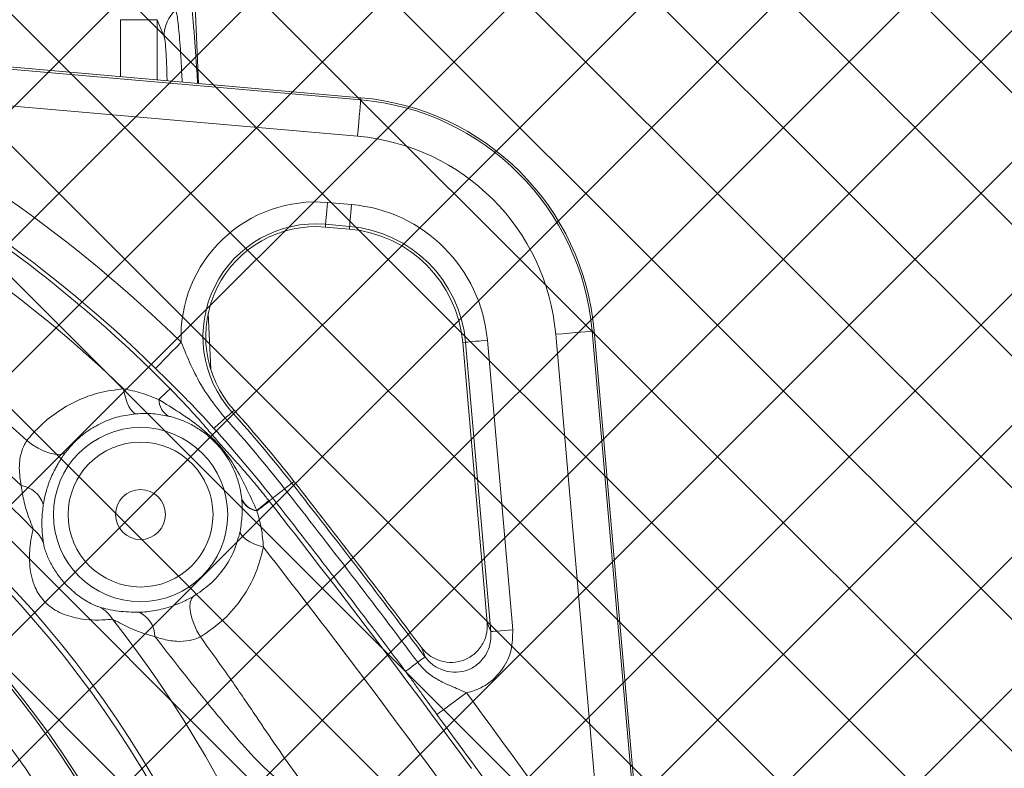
# Model space of a CAD drawing. Header units: millimetres. Extents: x 0 to 8410, y 0 to 5940.
# Tile 76 of 180: x 3686 to 3820, y 3253 to 3355. Entities that reach past the tile are written whole.
import ezdxf

# ---------------------------------------------------------------- set-up
doc = ezdxf.new("R2010")
doc.units = ezdxf.units.MM
doc.header["$LTSCALE"] = 10

msp = doc.modelspace()

# ---------------------------------------------------------------- hatches: boundary and pattern name
at = {"linetype": 'Continuous'}
h = msp.add_hatch(dxfattribs=at)
h.set_pattern_fill('NET', color=8, scale=4, angle=45, style=0)
h.paths.add_polyline_path([(3957.03, 3477.87), (3957.03, 3177.87), (3577.03, 3177.87), (3577.03, 3477.87)], flags=0)

# ---------------------------------------------------------------- linework, layer by layer
at = {"color": 7, "linetype": 'Continuous', "lineweight": 0}
for p, q in [((3704.31, 3477.87), (3709.93, 3346.68)), ((3624.59, 3354.14), (3732.08, 3344.74)), ((3727.23, 3327.09), (3730.51, 3326.81)), ((3711.27, 3315.36), (3711.6, 3307.7)), ((3763.9, 3312.92), (3771.88, 3221.63)), ((3745.96, 3311.35), (3749.3, 3273.17))]:
    msp.add_line(p, q, dxfattribs=at)
at = {"color": 8, "linetype": 'Continuous', "lineweight": 0}
for p, q in [((3699.28, 3347.61), (3699.28, 3355.38)), ((3699.28, 3355.38), (3704.28, 3355.38)), ((3704.28, 3355.38), (3704.28, 3347.17)), ((3624.55, 3353.87), (3732.05, 3344.46)), ((3731.62, 3339.49), (3658.48, 3345.89)), ((3732.05, 3344.46), (3732.08, 3344.74)), ((3727.52, 3330.45), (3730.8, 3330.16)), ((3727.26, 3327.47), (3727.23, 3327.09)), ((3730.54, 3327.18), (3727.26, 3327.47)), ((3730.54, 3327.18), (3730.51, 3326.81)), ((3765.2, 3237.57), (3758.65, 3312.46)), ((3763.62, 3312.9), (3763.9, 3312.92)), ((3763.62, 3312.9), (3771.61, 3221.54)), ((3746.34, 3311.39), (3745.96, 3311.35)), ((3749.79, 3271.9), (3746.34, 3311.39)), ((3749.32, 3311.65), (3752.78, 3272.16)), ((3714.5, 3301.85), (3714.78, 3302.1)), ((3722.66, 3292.17), (3722.95, 3292.4)), ((3715.84, 3289.92), (3715.84, 3289.94)), ((3715.84, 3289.9), (3715.84, 3289.92)), ((3719.51, 3289.77), (3719.55, 3289.73)), ((3719.55, 3289.73), (3720.05, 3290.12)), ((3719.55, 3289.73), (3719.58, 3289.69)), ((3717.87, 3288.43), (3717.88, 3288.4)), ((3717.88, 3288.4), (3717.9, 3288.37)), ((3749.3, 3273.17), (3749.79, 3271.9)), ((3740.82, 3268.47), (3740.34, 3269.74))]:
    msp.add_line(p, q, dxfattribs=at)
at = {"color": 8, "linetype": 'Continuous', "lineweight": 0, "flags": 128}
for points in [[(3705.23, 3353.11), (3704.71, 3354.35), (3704.28, 3355.38)], [(3731.62, 3339.49), (3731.7, 3340.43), (3731.78, 3341.33), (3731.85, 3342.17), (3731.92, 3342.92), (3731.97, 3343.54), (3732.02, 3344.01), (3732.04, 3344.32), (3732.05, 3344.46)], [(3727.26, 3327.47), (3727.27, 3327.55), (3727.29, 3327.74), (3727.31, 3328.02), (3727.34, 3328.39), (3727.38, 3328.84), (3727.43, 3329.34), (3727.47, 3329.89), (3727.52, 3330.45)], [(3730.54, 3327.18), (3730.55, 3327.26), (3730.57, 3327.45), (3730.59, 3327.74), (3730.62, 3328.11), (3730.66, 3328.55), (3730.71, 3329.06), (3730.75, 3329.6), (3730.8, 3330.16)], [(3758.65, 3312.46), (3759.59, 3312.54), (3760.49, 3312.62), (3761.33, 3312.7), (3762.08, 3312.76), (3762.7, 3312.82), (3763.17, 3312.86), (3763.48, 3312.89), (3763.62, 3312.9)], [(3704.08, 3307.81), (3704.17, 3307.91), (3704.39, 3308.13), (3704.73, 3308.47), (3705.16, 3308.92), (3705.68, 3309.45), (3706.27, 3310.05), (3706.91, 3310.7), (3707.57, 3311.38)], [(3749.32, 3311.65), (3748.76, 3311.6), (3748.21, 3311.55), (3747.71, 3311.51), (3747.26, 3311.47), (3746.89, 3311.43), (3746.61, 3311.41), (3746.42, 3311.39), (3746.34, 3311.39)], [(3701.43, 3301.62), (3701.18, 3301.71), (3700.92, 3301.92), (3700.67, 3302.23), (3700.43, 3302.63), (3700.21, 3303.13), (3700.01, 3303.7), (3699.84, 3304.34), (3699.7, 3305.03)], [(3706.06, 3305.05), (3706.01, 3305), (3705.92, 3304.91), (3705.79, 3304.78), (3705.62, 3304.61), (3705.4, 3304.4), (3705.15, 3304.15), (3704.86, 3303.87), (3704.54, 3303.55)], [(3714.5, 3301.85), (3714.48, 3301.83), (3714.42, 3301.78), (3714.34, 3301.71), (3714.23, 3301.61), (3714.1, 3301.49), (3713.95, 3301.35), (3713.77, 3301.19), (3713.58, 3301.02)], [(3712.04, 3299.63), (3712.08, 3299.67), (3712.18, 3299.75), (3712.31, 3299.88), (3712.49, 3300.04), (3712.71, 3300.23), (3712.97, 3300.47), (3713.26, 3300.73), (3713.58, 3301.02)], [(3686.53, 3297.96), (3687.3, 3297.4), (3688.09, 3296.91), (3688.88, 3296.53), (3689.64, 3296.25), (3690.33, 3296.09), (3690.95, 3296.06), (3691.45, 3296.16), (3691.83, 3296.38)], [(3720.05, 3290.12), (3720.09, 3290.16), (3720.19, 3290.23), (3720.33, 3290.34), (3720.52, 3290.49), (3720.75, 3290.67), (3721.03, 3290.89), (3721.34, 3291.13), (3721.68, 3291.4)], [(3722.66, 3292.17), (3722.63, 3292.15), (3722.57, 3292.1), (3722.48, 3292.03), (3722.37, 3291.94), (3722.23, 3291.83), (3722.07, 3291.71), (3721.88, 3291.56), (3721.68, 3291.4)], [(3719.58, 3289.69), (3719.53, 3289.65), (3719.43, 3289.57), (3719.28, 3289.45), (3719.09, 3289.3), (3718.85, 3289.12), (3718.57, 3288.9), (3718.25, 3288.65), (3717.9, 3288.37)], [(3715.6, 3285.58), (3715.66, 3285.31), (3715.83, 3285.02), (3716.11, 3284.73), (3716.49, 3284.44), (3716.95, 3284.16), (3717.5, 3283.89), (3718.12, 3283.64), (3718.79, 3283.41)], [(3710.2, 3271.18), (3709.72, 3272.02), (3709.32, 3272.88), (3709.02, 3273.72), (3708.83, 3274.51), (3708.76, 3275.24), (3708.8, 3275.86), (3708.96, 3276.36), (3709.22, 3276.71)], [(3752.78, 3272.16), (3752.21, 3272.11), (3751.67, 3272.06), (3751.17, 3272.02), (3750.72, 3271.98), (3750.35, 3271.95), (3750.06, 3271.92), (3749.88, 3271.9), (3749.79, 3271.9)], [(3739.82, 3267.72), (3740.03, 3267.88), (3740.22, 3268.02), (3740.39, 3268.15), (3740.53, 3268.25), (3740.65, 3268.34), (3740.73, 3268.4), (3740.79, 3268.45), (3740.82, 3268.47)], [(3738.16, 3266.48), (3738.21, 3266.52), (3738.31, 3266.59), (3738.46, 3266.7), (3738.65, 3266.84), (3738.88, 3267.02), (3739.16, 3267.23), (3739.48, 3267.46), (3739.82, 3267.72)], [(3742.44, 3260.6), (3742.55, 3260.68), (3742.81, 3260.87), (3743.19, 3261.15), (3743.69, 3261.52), (3744.29, 3261.97), (3744.97, 3262.47), (3745.7, 3263.01), (3746.46, 3263.57)]]:
    msp.add_lwpolyline(points, dxfattribs=at)
at = {"color": 8, "linetype": 'Continuous', "lineweight": 0}
for radius in [11.88, 9.88]:
    msp.add_circle((3702.03, 3287.87), radius, dxfattribs=at)
at = {"color": 7, "linetype": 'Continuous', "lineweight": 0}
msp.add_circle((3702.03, 3287.87), 3.4, dxfattribs=at)
at = {"color": 8, "linetype": 'Continuous', "lineweight": 0}
for centre, radius, start, end in [((3577.03, 3177.87), 181.17, 44.5851, 79.1754), ((3710.21, 3353.07), 4.98, 132.9447, 179.5448), ((3577.03, 3177.87), 176.69, 46.0287, 79.1754), ((3577.03, 3177.87), 186.72, 45.6442, 64.1354), ((3729.03, 3309.87), 34.72, 5, 85), ((3577.03, 3177.87), 181.73, 45.6442, 64.1354), ((3577.03, 3177.87), 162.52, 47.6405, 93.1536), ((3729.03, 3309.87), 29.73, 5, 85), ((3577.03, 3177.87), 157.5, 46.3429, 93.1341), ((3577.03, 3177.87), 154.43, 44.3795, 93.1766), ((3725.92, 3312.15), 18.37, 85, 182.4081), ((3729.03, 3309.87), 20.37, 5, 85), ((3725.92, 3312.15), 15.38, 85, 222.0457), ((3729.03, 3309.87), 17.38, 5, 85), ((3577.03, 3177.87), 146.83, 6.1296, 86.5749), ((3577.03, 3177.87), 146.09, 6.2133, 84.9324), ((3577.03, 3177.87), 137.75, 7.3024, 85.2787), ((3577.03, 3177.87), 138.1, 7.2473, 84.9324), ((3577.03, 3177.87), 132.76, 7.7996, 82.0039), ((3707.23, 3303.59), 2.69, 180.8612, 237.8604), ((3577.03, 3177.87), 185.12, 38.1267, 42.0457), ((3577.03, 3177.87), 183.88, 38.1267, 42.0457), ((3577.03, 3177.87), 181.81, 38.1267, 42.0457), ((3685.22, 3288.14), 3.72, 17.4475, 81.6356), ((2697.95, 2487.92), 1301.38, 36.8134, 38.12674), ((2697.95, 2487.92), 1302.62, 36.8134, 38.12674), ((3718.25, 3291.06), 2.66, 205.056, 261.8654), ((3718.26, 3291.05), 2.67, 204.9363, 261.8523), ((3718.28, 3291.03), 2.69, 204.8288, 261.8295), ((3687.78, 3326.94), 48.87, 308.0057, 310.4941), ((3653.85, 3370.19), 103.88, 308.0569, 309.2322), ((2697.95, 2487.92), 1298.67, 36.10879, 38.12452), ((2697.95, 2487.92), 1299.31, 36.8134, 38.12674), ((3684.94, 3282.63), 4.07, 19.158, 52.872), ((2697.95, 2487.92), 1294.19, 36.1093, 37.92734), ((3694.66, 3271.59), 4.07, 29.8227, 63.5376), ((3577.03, 3177.87), 154.43, 4.8541, 38.316), ((3700.24, 3271.15), 3.75, 0.9217, 64.9931), ((2697.95, 2487.92), 1304.22, 35.0847, 36.49262), ((2697.95, 2487.92), 1299.23, 35.0847, 36.49262)]:
    msp.add_arc(centre, radius, start, end, dxfattribs=at)
at = {"color": 7, "linetype": 'Continuous', "lineweight": 0}
for centre, radius, start, end in [((3729.03, 3309.87), 35, 5, 85), ((3725.92, 3312.15), 15, 85, 222.0457), ((3729.03, 3309.87), 17, 5, 85), ((3577.03, 3177.87), 185.5, 38.1267, 42.0457), ((2697.95, 2487.92), 1303, 36.87101, 38.12674)]:
    msp.add_arc(centre, radius, start, end, dxfattribs=at)
at = {"color": 8, "linetype": 'Continuous', "lineweight": 0}
for points, knots in [([(3708.4, 3360.54), (3708.45, 3360.4), (3708.55, 3360.13), (3708.72, 3359.24), (3708.91, 3357.9), (3709.12, 3356.05), (3709.32, 3353.8), (3709.52, 3351.24), (3709.68, 3348.84), (3709.77, 3347.27), (3709.8, 3346.69)], [0, 0, 0, 0, 0.114573, 0.229146, 0.367157, 0.505169, 0.643275, 0.781378, 0.919413, 1, 1, 1, 1]), ([(3707.7, 3346.87), (3707.68, 3347.35), (3707.62, 3348.58), (3707.52, 3350.41), (3707.39, 3352.3), (3707.26, 3353.93), (3707.12, 3355.22), (3706.97, 3356.25), (3706.87, 3356.55), (3706.82, 3356.72)], [0, 0, 0, 0, 0.0916525, 0.2383457, 0.3853343, 0.5323221, 0.6794137, 0.8265068, 1, 1, 1, 1]), ([(3705.65, 3347.05), (3705.63, 3347.82), (3705.58, 3349.63), (3705.46, 3351.73), (3705.33, 3352.82), (3705.25, 3353.06), (3705.23, 3353.11)], [0, 0, 0, 0, 0.240645, 0.568402, 0.895691, 1, 1, 1, 1]), ([(3707.57, 3311.38), (3708, 3310.34), (3708.86, 3308.25), (3710.67, 3304.66), (3712.48, 3302.4), (3713.58, 3301.02)], [0, 0, 0, 0, 0.280453, 0.562717, 1, 1, 1, 1]), ([(3712.04, 3299.63), (3711.05, 3300.71), (3709.25, 3302.65), (3706.62, 3305.31), (3704.93, 3306.97), (3704.08, 3307.81)], [0, 0, 0, 0, 0.381585, 0.689977, 1, 1, 1, 1]), ([(3686.53, 3297.96), (3687.05, 3298.58), (3688.25, 3299.99), (3690.53, 3301.86), (3693.31, 3303.46), (3696.39, 3304.6), (3698.59, 3304.89), (3699.7, 3305.03)], [0, 0, 0, 0, 0.15908, 0.36671, 0.579518, 0.786777, 1, 1, 1, 1]), ([(3699.7, 3305.03), (3700.53, 3304.86), (3702.21, 3304.51), (3703.76, 3303.87), (3704.54, 3303.55)], [0, 0, 0, 0, 0.49539, 1, 1, 1, 1]), ([(3706.06, 3305.05), (3707.05, 3304.03), (3708.55, 3302.46), (3710.37, 3300.43), (3711.49, 3299.12), (3712.34, 3298.12), (3712.98, 3297.38), (3713.76, 3296.52), (3714.67, 3295.51), (3715.93, 3294.11), (3717.4, 3292.4), (3718.65, 3290.86), (3719.35, 3289.98), (3719.51, 3289.77)], [0, 0, 0, 0, 0.197812, 0.303462, 0.409393, 0.467389, 0.506541, 0.545722, 0.632566, 0.719617, 0.841742, 0.963728, 1, 1, 1, 1]), ([(3704.54, 3303.55), (3705.46, 3302.98), (3707.32, 3301.84), (3710.2, 3299.85), (3712.92, 3297.33), (3715.01, 3294.35), (3716.58, 3291.29), (3717.44, 3289.39), (3717.87, 3288.43)], [0, 0, 0, 0, 0.158771, 0.321153, 0.503983, 0.693418, 0.845491, 1, 1, 1, 1]), ([(3701.43, 3301.62), (3700.63, 3301.51), (3699.01, 3301.3), (3696.77, 3300.46), (3694.73, 3299.27), (3693.07, 3297.89), (3692.21, 3296.83), (3691.83, 3296.38)], [0, 0, 0, 0, 0.206152, 0.418131, 0.626791, 0.840195, 1, 1, 1, 1]), ([(3705.8, 3301.31), (3705.12, 3301.44), (3703.75, 3301.7), (3702.21, 3301.65), (3701.43, 3301.62)], [0, 0, 0, 0, 0.494125, 1, 1, 1, 1]), ([(3715.84, 3289.94), (3715.76, 3290.47), (3715.62, 3291.53), (3715.02, 3293.51), (3713.97, 3295.62), (3712.49, 3297.5), (3710.99, 3298.86), (3709.53, 3299.87), (3707.98, 3300.64), (3706.71, 3301.09), (3706.01, 3301.26), (3705.8, 3301.31)], [0, 0, 0, 0, 0.112196, 0.224465, 0.386423, 0.529696, 0.632985, 0.736393, 0.845116, 0.953825, 1, 1, 1, 1]), ([(3685.76, 3291.82), (3685.63, 3292.62), (3685.4, 3294.03), (3685.62, 3296.01), (3686.06, 3297.16), (3686.37, 3297.72), (3686.49, 3297.89), (3686.53, 3297.96)], [0, 0, 0, 0, 0.391054, 0.687449, 0.896465, 0.956598, 1, 1, 1, 1]), ([(3691.83, 3296.38), (3691.76, 3296.28), (3691.38, 3295.77), (3690.86, 3294.98), (3690.16, 3293.71), (3689.73, 3292.74), (3689.3, 3291.55), (3688.99, 3290.49), (3688.84, 3289.67), (3688.77, 3289.26)], [0, 0, 0, 0, 0.051899, 0.271559, 0.348703, 0.576413, 0.63844, 0.818999, 1, 1, 1, 1]), ([(3687.4, 3285.88), (3687.19, 3286.43), (3686.75, 3287.54), (3686.1, 3289.58), (3685.87, 3291.07), (3685.76, 3291.82)], [0, 0, 0, 0, 0.325485, 0.659421, 1, 1, 1, 1]), ([(3715.6, 3285.58), (3715.72, 3286.32), (3715.96, 3287.82), (3715.88, 3289.2), (3715.84, 3289.9)], [0, 0, 0, 0, 0.493295, 1, 1, 1, 1]), ([(3688.77, 3289.26), (3688.69, 3288.57), (3688.52, 3287.16), (3688.62, 3285.32), (3688.74, 3284.43), (3688.79, 3283.97)], [0, 0, 0, 0, 0.319981, 0.650102, 1, 1, 1, 1]), ([(3717.9, 3288.37), (3718.12, 3287.57), (3718.57, 3285.97), (3718.72, 3284.27), (3718.79, 3283.41)], [0, 0, 0, 0, 0.496288, 1, 1, 1, 1]), ([(3698.2, 3273.62), (3698.01, 3273.59), (3697.48, 3273.52), (3696.05, 3273.45), (3693.94, 3273.59), (3691.58, 3274.13), (3689.8, 3275.15), (3688.48, 3276.45), (3687.41, 3278.11), (3686.92, 3280.37), (3686.87, 3282.29), (3686.98, 3283.81), (3687.2, 3285.11), (3687.34, 3285.64), (3687.4, 3285.88)], [0, 0, 0, 0, 0.056162, 0.162431, 0.246346, 0.356895, 0.467903, 0.49305, 0.584825, 0.707668, 0.773911, 0.840111, 0.928317, 1, 1, 1, 1]), ([(3709.22, 3276.71), (3710.01, 3277.24), (3711.6, 3278.3), (3713.43, 3280.43), (3714.86, 3282.85), (3715.35, 3284.66), (3715.6, 3285.58)], [0, 0, 0, 0, 0.256113, 0.52067, 0.756309, 1, 1, 1, 1]), ([(3688.79, 3283.97), (3688.81, 3283.86), (3688.85, 3283.6), (3689.1, 3282.74), (3689.64, 3281.44), (3690.52, 3279.94), (3691.56, 3278.62), (3692.9, 3277.28), (3694.24, 3276.29), (3695.41, 3275.65), (3695.94, 3275.42), (3696.28, 3275.3), (3696.4, 3275.26), (3696.48, 3275.24)], [0, 0, 0, 0, 0.051031, 0.120143, 0.244563, 0.376613, 0.509038, 0.621505, 0.801326, 0.877395, 0.939925, 0.960287, 1, 1, 1, 1]), ([(3718.79, 3283.41), (3718.48, 3282.2), (3717.85, 3279.75), (3715.97, 3276.44), (3713.47, 3273.43), (3711.3, 3271.94), (3710.2, 3271.18)], [0, 0, 0, 0, 0.236362, 0.481896, 0.736039, 1, 1, 1, 1]), ([(3701.83, 3274.55), (3702.17, 3274.57), (3703.19, 3274.62), (3704.93, 3274.92), (3706.45, 3275.41), (3707.73, 3275.93), (3708.53, 3276.32), (3709.11, 3276.65), (3709.22, 3276.71)], [0, 0, 0, 0, 0.150948, 0.443841, 0.667921, 0.716691, 0.944694, 1, 1, 1, 1]), ([(3696.48, 3275.24), (3696.82, 3275.15), (3697.52, 3274.97), (3699.26, 3274.6), (3700.85, 3274.57), (3701.83, 3274.55)], [0, 0, 0, 0, 0.274463, 0.556063, 1, 1, 1, 1]), ([(3704, 3271.21), (3702.98, 3271.51), (3701.38, 3271.98), (3699.47, 3272.92), (3698.62, 3273.38), (3698.2, 3273.62)], [0, 0, 0, 0, 0.466348, 0.730598, 1, 1, 1, 1]), ([(3752.78, 3272.16), (3752.77, 3271.24), (3752.75, 3269.39), (3751.57, 3266.83), (3749.68, 3264.84), (3747.81, 3263.89), (3746.7, 3263.63), (3746.46, 3263.57)], [0, 0, 0, 0, 0.2361644, 0.4724376, 0.7057738, 0.9352142, 1, 1, 1, 1]), ([(3710.2, 3271.18), (3709.79, 3271.01), (3709.32, 3270.82), (3708.21, 3270.59), (3706.84, 3270.53), (3705.25, 3270.81), (3704.32, 3271.1), (3704, 3271.21)], [0, 0, 0, 0, 0.215974, 0.248572, 0.520507, 0.835805, 1, 1, 1, 1]), ([(3721.71, 3250.83), (3720.44, 3251.95), (3717.9, 3254.22), (3714.35, 3258.29), (3709.69, 3263.93), (3706.23, 3268.35), (3704, 3271.21)], [0, 0, 0, 0, 0.187439, 0.377275, 0.598476, 1, 1, 1, 1]), ([(3710.2, 3271.18), (3711.62, 3269.21), (3714.2, 3265.62), (3717.63, 3260.59), (3720.59, 3256.18), (3722.5, 3253.48), (3723.46, 3252.13)], [0, 0, 0, 0, 0.3137118, 0.572576, 0.786264, 1, 1, 1, 1]), ([(3740.82, 3268.47), (3741.07, 3268.17), (3741.69, 3267.44), (3743.02, 3266.65), (3744.68, 3266.27), (3746.36, 3266.48), (3747.88, 3267.25), (3749.06, 3268.52), (3749.79, 3270.14), (3749.79, 3271.31), (3749.79, 3271.9)], [0, 0, 0, 0, 0.0899, 0.220271, 0.347936, 0.474521, 0.602147, 0.732566, 0.865758, 1, 1, 1, 1]), ([(3739.82, 3267.72), (3740.06, 3267.43), (3740.69, 3266.66), (3741.96, 3265.67), (3743.27, 3264.95), (3744.79, 3264.31), (3745.75, 3263.88), (3746.46, 3263.57)], [0, 0, 0, 0, 0.1434, 0.372458, 0.602258, 0.707084, 1, 1, 1, 1]), ([(3742.44, 3260.6), (3741.77, 3261.51), (3740.77, 3262.88), (3739.52, 3264.62), (3738.76, 3265.68), (3738.29, 3266.31), (3738.16, 3266.48)], [0, 0, 0, 0, 0.4549566, 0.6849824, 0.9151242, 1, 1, 1, 1])]:
    msp.add_open_spline(points, degree=3, knots=knots, dxfattribs=at)
at = {"color": 7, "linetype": 'Continuous', "lineweight": 0}
msp.add_open_spline([(3740.34, 3269.74), (3740.58, 3269.45), (3741.2, 3268.74), (3742.52, 3267.97), (3744.17, 3267.62), (3745.84, 3267.83), (3747.37, 3268.6), (3748.55, 3269.85), (3749.29, 3271.44), (3749.3, 3272.6), (3749.3, 3273.17)], degree=3, knots=[0, 0, 0, 0, 0.0884536, 0.2181246, 0.3462188, 0.4740561, 0.6030959, 0.7343207, 0.8671939, 1, 1, 1, 1], dxfattribs=at)

doc.saveas('drawing.dxf')
